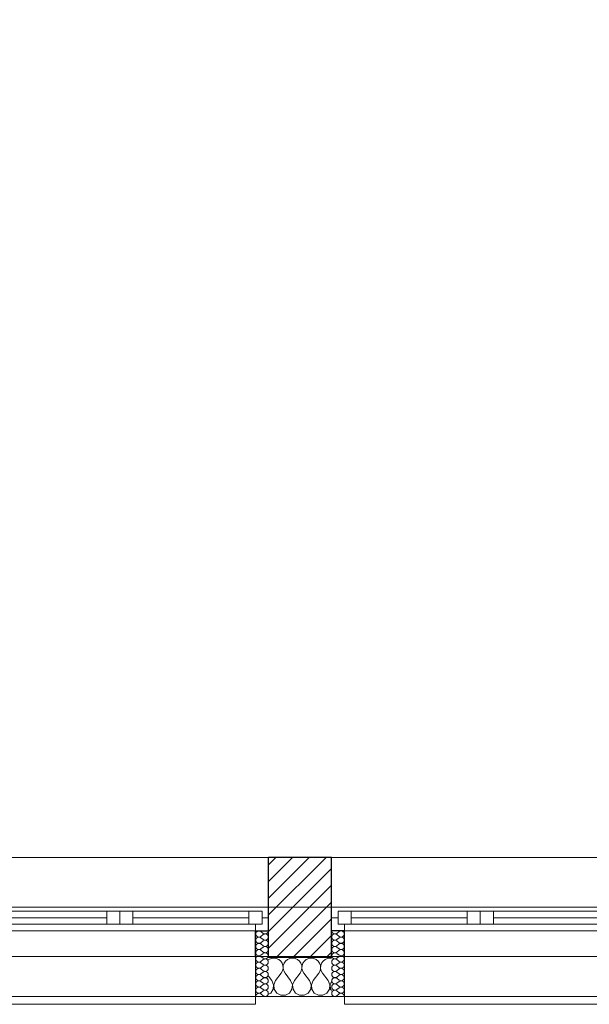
# Model space of a CAD drawing. Header units: millimetres. Extents: x -21056 to 421, y 9759 to 15589.
# Tile 104 of 120: x -1216 to -999, y 9867 to 10243. Entities that reach past the tile are written whole.
import ezdxf

# ---------------------------------------------------------------- set-up
doc = ezdxf.new("R2010")
doc.units = ezdxf.units.MM
doc.header["$LTSCALE"] = 25
doc.header["$MEASUREMENT"] = 0
doc.linetypes.add('Kropki i Kreski', pattern=[670.277762, 352.777767, -176.388884, 0, -141.111112])
doc.linetypes.add('Przerywana', pattern=[240, 120, -120])
for name, color, linetype in [('Konstrukcja - Siatki mod', 7, 'Continuous'), ('KR_INW', 7, 'Continuous'), ('NAPIS_SODON', 7, 'Continuous'), ('Okna ArchiCADa', 7, 'Continuous')]:
    doc.layers.add(name, color=color, linetype=linetype)
for name, color, linetype, lineweight in [('Konstrukcja - Siatki mod_Nr_pióra__48', 1, 'Continuous', 15), ('KR_INW_Nr_pióra__101', 252, 'Continuous', 5), ('KR_INW_Nr_pióra__102', 3, 'Continuous', 5), ('KR_INW_Nr_pióra__27', 7, 'Continuous', 25), ('KR_INW_Nr_pióra__47', 7, 'Continuous', 15), ('NAPIS_SODON_Nr_pióra__1', 7, 'Continuous', 13), ('Okna ArchiCADa_Nr_pióra__1', 7, 'Continuous', 13), ('Okna ArchiCADa_Nr_pióra__27', 7, 'Continuous', 25)]:
    doc.layers.add(name, color=color, linetype=linetype, lineweight=lineweight)

# ---------------------------------------------------------------- blocks, each defined once
blk = doc.blocks.new('Strop_1', base_point=(179225, 121523.3))
at = {"layer": 'NAPIS_SODON_Nr_pióra__1', "linetype": 'Continuous', "flags": 128}
blk.add_lwpolyline([(179225, 121523.3), (179225.9, 107003.8), (250898.3, 107008.3), (250897.4, 121527.8)], close=True, dxfattribs=at)
blk = doc.blocks.new('*X412')
at = {"layer": 'KR_INW_Nr_pióra__102', "linetype": 'Continuous'}
for p, q in [((236481.2, 106996.2), (236480.4, 106995.6)), ((236490.2, 107000.2), (236481.2, 106996.2)), ((236500, 107001.6), (236490.2, 107000.2)), ((236509.8, 107000.2), (236500, 107001.6)), ((236518.8, 106996.2), (236509.8, 107000.2)), ((236526.4, 106989.9), (236518.8, 106996.2)), ((236531.9, 106981.8), (236526.4, 106989.9)), ((236535.1, 106972.5), (236531.9, 106981.8)), ((236535.6, 106962.6), (236535.1, 106972.5)), ((236536.3, 106972.5), (236535.9, 106962.6)), ((236539.5, 106981.8), (236536.3, 106972.5)), ((236545.1, 106989.9), (236539.5, 106981.8)), ((236552.7, 106996.2), (236545.1, 106989.9)), ((236561.7, 107000.2), (236552.7, 106996.2)), ((236571.4, 107001.6), (236561.7, 107000.2)), ((236581.2, 107000.2), (236571.4, 107001.6)), ((236590.2, 106996.2), (236581.2, 107000.2)), ((236597.8, 106989.9), (236590.2, 106996.2)), ((236603.4, 106981.8), (236597.8, 106989.9)), ((236606.5, 106972.5), (236603.4, 106981.8)), ((236607, 106962.6), (236606.5, 106972.5)), ((236607.8, 106972.5), (236607.3, 106962.6)), ((236610.9, 106981.8), (236607.8, 106972.5)), ((236616.5, 106989.9), (236610.9, 106981.8)), ((236624.1, 106996.2), (236616.5, 106989.9)), ((236633.1, 107000.2), (236624.1, 106996.2)), ((236642.9, 107001.6), (236633.1, 107000.2)), ((236652.6, 107000.2), (236642.9, 107001.6)), ((236661.6, 106996.2), (236652.6, 107000.2)), ((236669.2, 106989.9), (236661.6, 106996.2)), ((236674.8, 106981.8), (236669.2, 106989.9)), ((236677.9, 106972.5), (236674.8, 106981.8)), ((236678.4, 106962.6), (236677.9, 106972.5)), ((236679.2, 106972.5), (236678.7, 106962.6)), ((236682.3, 106981.8), (236679.2, 106972.5)), ((236687.9, 106989.9), (236682.3, 106981.8)), ((236695.5, 106996.2), (236687.9, 106989.9)), ((236704.5, 107000.2), (236695.5, 106996.2)), ((236714.3, 107001.6), (236704.5, 107000.2)), ((236719.9, 107000.8), (236714.3, 107001.6)), ((236492.9, 106915.9), (236480.4, 106932.4)), ((236507.1, 106915.9), (236528.6, 106944.4)), ((236528.6, 106944.4), (236533.3, 106953.1)), ((236533.3, 106953.1), (236535.6, 106962.6)), ((236535.9, 106962.6), (236538.1, 106953.1)), ((236538.1, 106953.1), (236542.9, 106944.4)), ((236564.3, 106915.9), (236542.9, 106944.4)), ((236578.6, 106915.9), (236600, 106944.4)), ((236600, 106944.4), (236604.8, 106953.1)), ((236604.8, 106953.1), (236607, 106962.6)), ((236607.3, 106962.6), (236609.5, 106953.1)), ((236609.5, 106953.1), (236614.3, 106944.4)), ((236635.7, 106915.9), (236614.3, 106944.4)), ((236650, 106915.9), (236671.4, 106944.4)), ((236671.4, 106944.4), (236676.2, 106953.1)), ((236676.2, 106953.1), (236678.4, 106962.6)), ((236678.7, 106962.6), (236680.9, 106953.1)), ((236680.9, 106953.1), (236685.7, 106944.4)), ((236707.1, 106915.9), (236685.7, 106944.4)), ((236499.6, 106899.8), (236492.9, 106915.9)), ((236497.9, 106882.5), (236499.6, 106899.8)), ((236507.1, 106915.9), (236500.4, 106899.8)), ((236500.4, 106899.8), (236502.1, 106882.5)), ((236571, 106899.8), (236564.3, 106915.9)), ((236569.4, 106882.5), (236571, 106899.8)), ((236578.6, 106915.9), (236571.8, 106899.8)), ((236571.8, 106899.8), (236573.5, 106882.5)), ((236642.4, 106899.8), (236635.7, 106915.9)), ((236640.8, 106882.5), (236642.4, 106899.8)), ((236650, 106915.9), (236643.3, 106899.8)), ((236643.3, 106899.8), (236644.9, 106882.5)), ((236713.9, 106899.8), (236707.1, 106915.9)), ((236712.2, 106882.5), (236713.9, 106899.8)), ((236719.9, 106912.1), (236714.7, 106899.8)), ((236714.7, 106899.8), (236716.3, 106882.5)), ((236480.4, 106863.8), (236488.3, 106868)), ((236488.3, 106868), (236497.9, 106882.5)), ((236502.1, 106882.5), (236511.7, 106868)), ((236511.7, 106868), (236527, 106859.8)), ((236527, 106859.8), (236544.4, 106859.8)), ((236544.4, 106859.8), (236559.7, 106868)), ((236559.7, 106868), (236569.4, 106882.5)), ((236573.5, 106882.5), (236583.1, 106868)), ((236583.1, 106868), (236598.4, 106859.8)), ((236598.4, 106859.8), (236615.8, 106859.8)), ((236615.8, 106859.8), (236631.2, 106868)), ((236631.2, 106868), (236640.8, 106882.5)), ((236644.9, 106882.5), (236654.5, 106868)), ((236654.5, 106868), (236669.9, 106859.8)), ((236669.9, 106859.8), (236687.3, 106859.8)), ((236687.3, 106859.8), (236702.6, 106868)), ((236702.6, 106868), (236712.2, 106882.5)), ((236716.3, 106882.5), (236719.9, 106877.2))]:
    blk.add_line(p, q, dxfattribs=at)
blk = doc.blocks.new('*X425')
at = {"layer": 'KR_INW_Nr_pióra__102', "linetype": 'Continuous'}
for p, q in [((236460.2, 107095.6), (236450.7, 107102.8)), ((236460.2, 107090.9), (236450.7, 107083.7)), ((236460.2, 107071.8), (236450.7, 107079)), ((236460.2, 107067), (236450.7, 107059.9)), ((236460.2, 107048), (236450.7, 107055.1)), ((236460.2, 107043.2), (236450.7, 107036.1)), ((236460.2, 107024.2), (236450.7, 107031.3)), ((236460.2, 107019.4), (236450.7, 107012.3)), ((236460.2, 107000.4), (236450.7, 107007.5)), ((236460.2, 106995.6), (236450.7, 106988.5)), ((236460.2, 106976.6), (236450.7, 106983.7)), ((236460.2, 106971.8), (236450.7, 106964.7)), ((236460.2, 106952.8), (236450.7, 106959.9)), ((236460.2, 106948), (236450.7, 106940.9)), ((236460.2, 106929), (236450.7, 106936.1)), ((236460.2, 106924.2), (236450.7, 106917)), ((236460.2, 106905.1), (236450.7, 106912.3)), ((236460.2, 106900.4), (236450.7, 106893.2)), ((236460.2, 106881.3), (236450.7, 106888.5)), ((236460.2, 106876.6), (236450.7, 106869.4)), ((236460.2, 106857.5), (236450.7, 106864.7))]:
    blk.add_line(p, q, dxfattribs=at)
for centre, start, end in [((236443.5, 107093.2), 53.1301, 180), ((236443.5, 107093.2), 180, 306.8699), ((236443.5, 107069.4), 53.1301, 180), ((236467.3, 107105.1), 233.1301, 0), ((236467.3, 107081.3), 233.1301, 126.8699), ((236443.5, 107069.4), 180, 306.8699), ((236443.5, 107045.6), 53.1301, 180), ((236443.5, 107045.6), 180, 306.8699), ((236467.3, 107057.5), 233.1301, 126.8699), ((236467.3, 107033.7), 233.1301, 126.8699), ((236443.5, 107021.8), 53.1301, 180), ((236443.5, 107021.8), 180, 306.8699), ((236443.5, 106998), 53.1301, 180), ((236467.3, 107009.9), 233.1301, 126.8699), ((236443.5, 106998), 180, 306.8699), ((236443.5, 106974.2), 53.1301, 180), ((236443.5, 106974.2), 180, 306.8699), ((236467.3, 106986.1), 233.1301, 126.8699), ((236467.3, 106962.3), 233.1301, 126.8699), ((236443.5, 106950.4), 53.1301, 180), ((236443.5, 106950.4), 180, 306.8699), ((236443.5, 106926.6), 53.1301, 180), ((236467.3, 106938.5), 233.1301, 126.8699), ((236443.5, 106926.6), 180, 306.8699), ((236443.5, 106902.8), 53.1301, 180), ((236443.5, 106902.8), 180, 306.8699), ((236443.5, 106879), 53.1301, 180), ((236467.3, 106914.7), 233.1301, 126.8699), ((236467.3, 106890.9), 233.1301, 126.8699), ((236443.5, 106879), 180, 306.8699), ((236443.5, 106855.1), 53.1301, 180), ((236467.3, 106867), 233.1301, 126.8699)]:
    blk.add_arc(centre, 11.9, start, end, dxfattribs=at)
blk = doc.blocks.new('*X426')
at = {"layer": 'KR_INW_Nr_pióra__102', "linetype": 'Continuous'}
for p, q in [((236740.1, 107095.6), (236749.6, 107102.8)), ((236740.1, 107090.9), (236749.6, 107083.7)), ((236740.1, 107071.8), (236749.6, 107079)), ((236740.1, 107067), (236749.6, 107059.9)), ((236740.1, 107048), (236749.6, 107055.1)), ((236740.1, 107043.2), (236749.6, 107036.1)), ((236740.1, 107024.2), (236749.6, 107031.3)), ((236740.1, 107019.4), (236749.6, 107012.3)), ((236740.1, 107000.4), (236749.6, 107007.5)), ((236740.1, 106995.6), (236749.6, 106988.5)), ((236740.1, 106976.6), (236749.6, 106983.7)), ((236740.1, 106971.8), (236749.6, 106964.7)), ((236740.1, 106952.8), (236749.6, 106959.9)), ((236740.1, 106948), (236749.6, 106940.9)), ((236740.1, 106929), (236749.6, 106936.1)), ((236740.1, 106924.2), (236749.6, 106917)), ((236740.1, 106905.1), (236749.6, 106912.3)), ((236740.1, 106900.4), (236749.6, 106893.2)), ((236740.1, 106881.3), (236749.6, 106888.5)), ((236740.1, 106876.6), (236749.6, 106869.4)), ((236740.1, 106857.5), (236749.6, 106864.7))]:
    blk.add_line(p, q, dxfattribs=at)
for centre, start, end in [((236733, 107105.1), 180, 306.8699), ((236733, 107081.3), 53.1301, 306.8699), ((236756.8, 107093.2), 0, 126.8699), ((236756.8, 107093.2), 233.1301, 0), ((236756.8, 107069.4), 0, 126.8699), ((236733, 107057.5), 53.1301, 306.8699), ((236733, 107033.7), 53.1301, 306.8699), ((236756.8, 107069.4), 233.1301, 0), ((236756.8, 107045.6), 0, 126.8699), ((236756.8, 107045.6), 233.1301, 0), ((236733, 107009.9), 53.1301, 306.8699), ((236756.8, 107021.8), 0, 126.8699), ((236756.8, 107021.8), 233.1301, 0), ((236756.8, 106998), 0, 126.8699), ((236733, 106986.1), 53.1301, 306.8699), ((236733, 106962.3), 53.1301, 306.8699), ((236756.8, 106998), 233.1301, 0), ((236756.8, 106974.2), 0, 126.8699), ((236756.8, 106974.2), 233.1301, 0), ((236733, 106938.5), 53.1301, 306.8699), ((236756.8, 106950.4), 0, 126.8699), ((236756.8, 106950.4), 233.1301, 0), ((236756.8, 106926.6), 0, 126.8699), ((236733, 106914.7), 53.1301, 306.8699), ((236733, 106890.9), 53.1301, 306.8699), ((236756.8, 106926.6), 233.1301, 0), ((236756.8, 106902.8), 0, 126.8699), ((236756.8, 106902.8), 233.1301, 0), ((236756.8, 106879), 0, 126.8699), ((236733, 106867), 53.1301, 306.8699), ((236756.8, 106879), 233.1301, 0), ((236756.8, 106855.1), 0, 126.8699)]:
    blk.add_arc(centre, 11.9, start, end, dxfattribs=at)
blk = doc.blocks.new('Okno dwuskrzydłowe 19_5')
at = {"layer": 'Okna ArchiCADa_Nr_pióra__1', "linetype": 'Continuous'}
for p, q in [((-566.8, 230), (566.8, 230)), ((-566.8, 0), (-541.8, 0)), ((-541.8, 25), (-491.8, 25)), ((-541.8, -25), (-541.8, 25)), ((-541.8, 0), (-541.8, -25)), ((-491.8, 25), (-50, 25)), ((-491.8, 25), (-491.8, -25)), ((-491.8, 25), (-50, 25)), ((-491.8, 0), (-50, 0)), ((-50, -25), (-50, 25)), ((-50, 25), (0, 25)), ((0, 25), (0, -25)), ((0, 25), (50, 25)), ((0, -25), (0, 25)), ((50, 25), (491.8, 25)), ((50, 25), (50, -25)), ((50, 25), (491.8, 25)), ((50, 0), (491.8, 0)), ((491.8, -25), (491.8, 25)), ((491.8, 25), (541.8, 25)), ((541.8, 25), (541.8, -25)), ((541.8, -25), (541.8, 0)), ((541.8, 0), (566.8, 0)), ((-541.8, -25), (-516.8, -25)), ((-491.8, -25), (-541.8, -25)), ((-516.8, -25), (-516.8, -50)), ((-50, -25), (-491.8, -25)), ((0, -25), (-50, -25)), ((50, -25), (0, -25)), ((491.8, -25), (50, -25)), ((541.8, -25), (491.8, -25)), ((516.8, -50), (516.8, -25)), ((516.8, -25), (541.8, -25)), ((-516.8, -50), (-566.8, -50)), ((0, -50), (-516.8, -50)), ((516.8, -50), (0, -50)), ((566.8, -50), (516.8, -50)), ((-516.8, -300), (-516.8, -330)), ((516.8, -330), (516.8, -300)), ((-516.8, -330), (516.8, -330))]:
    blk.add_line(p, q, dxfattribs=at)
at = {"layer": 'Okna ArchiCADa_Nr_pióra__1', "linetype": 'Przerywana'}
blk.add_line((-516.8, -300), (516.8, -300), dxfattribs=at)
at = {"layer": 'Okna ArchiCADa_Nr_pióra__27', "linetype": 'Continuous'}
for p, q in [((-566.8, -50), (-566.8, 0)), ((566.8, -50), (566.8, 0)), ((-516.8, -50), (-566.8, -50)), ((516.8, -50), (566.8, -50))]:
    blk.add_line(p, q, dxfattribs=at)
blk = doc.blocks.new('Ściana_60', base_point=(230439.7, 106855.1))
at = {"layer": 'KR_INW_Nr_pióra__101', "linetype": 'Continuous'}
h = blk.add_hatch(dxfattribs=at)
h.set_pattern_fill('Cegła_licówka', color=256, style=0, pattern_type=2)
h.set_pattern_definition([(45, (0, 0), (-31.819804, 31.819804), [])])
h.paths.add_polyline_path([(236480.4, 107385.1), (236480.4, 107155.1), (236480.4, 107105.1), (236480.4, 107005.1), (236719.9, 107005.1), (236719.9, 107105.1), (236719.9, 107155.1), (236719.9, 107385.1)])
at = {"layer": 'KR_INW_Nr_pióra__27', "linetype": 'Continuous'}
for p, q in [((236480.4, 107155.1), (236480.4, 107385.1)), ((236719.9, 107155.1), (236719.9, 107385.1)), ((236480.4, 107105.1), (236480.4, 107155.1)), ((236719.9, 107105.1), (236719.9, 107155.1)), ((236430.4, 107005.1), (236430.4, 107105.1)), ((236430.4, 107105.1), (236480.4, 107105.1)), ((236480.4, 107005.1), (236480.4, 107105.1)), ((236719.9, 107005.1), (236719.9, 107105.1)), ((236769.9, 107105.1), (236719.9, 107105.1)), ((236769.9, 107005.1), (236769.9, 107105.1)), ((236480.4, 107005.1), (236719.9, 107005.1))]:
    blk.add_line(p, q, dxfattribs=at)
at = {"layer": 'KR_INW_Nr_pióra__27', "linetype": 'Continuous', "flags": 128}
blk.add_lwpolyline([(236719.9, 107385.1), (236480.4, 107385.1)], dxfattribs=at)
at = {"layer": 'KR_INW_Nr_pióra__47', "linetype": 'Continuous'}
for p, q in [((236480.4, 107105.1), (236430.4, 107105.1)), ((236430.4, 107105.1), (236430.4, 106855.1)), ((236719.9, 107105.1), (236769.9, 107105.1)), ((236769.9, 107105.1), (236769.9, 106855.1)), ((236430.4, 106855.1), (236430.4, 107005.1)), ((236769.9, 106855.1), (236769.9, 107005.1)), ((236480.4, 106855.1), (236430.4, 106855.1)), ((236719.9, 106855.1), (236769.9, 106855.1))]:
    blk.add_line(p, q, dxfattribs=at)
at = {"layer": 'KR_INW_Nr_pióra__47', "linetype": 'Continuous', "flags": 128}
blk.add_lwpolyline([(236480.4, 106855.1), (236719.9, 106855.1)], dxfattribs=at)
at = {"layer": 'KR_INW'}
for name in ['*X425', '*X426', '*X412']:
    blk.add_blockref(name, (0, 0), dxfattribs=at)
at = {"layer": 'Okna ArchiCADa', "color": 21, "linetype": 'Continuous', "lineweight": 13, "true_color": 0xff9955, "zscale": 1000}
for p in [(235913.7, 107155.1), (237286.6, 107155.1)]:
    blk.add_blockref('Okno dwuskrzydłowe 19_5', p, dxfattribs=at)
blk = doc.blocks.new('Standardowy znacznik siatki_8')
at = {"layer": 'Konstrukcja - Siatki mod_Nr_pióra__48', "linetype": 'Kropki i Kreski'}
blk.add_line((1000, 0), (72912, 0), dxfattribs=at)

msp = doc.modelspace()

# ---------------------------------------------------------------- block references
at = {"layer": 'Konstrukcja - Siatki mod', "color": 8, "linetype": 'Continuous', "lineweight": 13, "xscale": 0.1, "yscale": 0.1, "zscale": 100}
msp.add_blockref('Standardowy znacznik siatki_8', (-6969.92, 9904.44), dxfattribs=at)
at = {"layer": 'KR_INW', "xscale": 0.1, "yscale": 0.1, "zscale": 0.1}
msp.add_blockref('Ściana_60', (-1724.88, 9870.44), dxfattribs=at)
at = {"layer": 'NAPIS_SODON', "linetype": 'Continuous', "xscale": 0.1, "yscale": 0.1, "zscale": 0.1}
msp.add_blockref('Strop_1', (-6846.35, 11337.26), dxfattribs=at)

doc.saveas('drawing.dxf')
